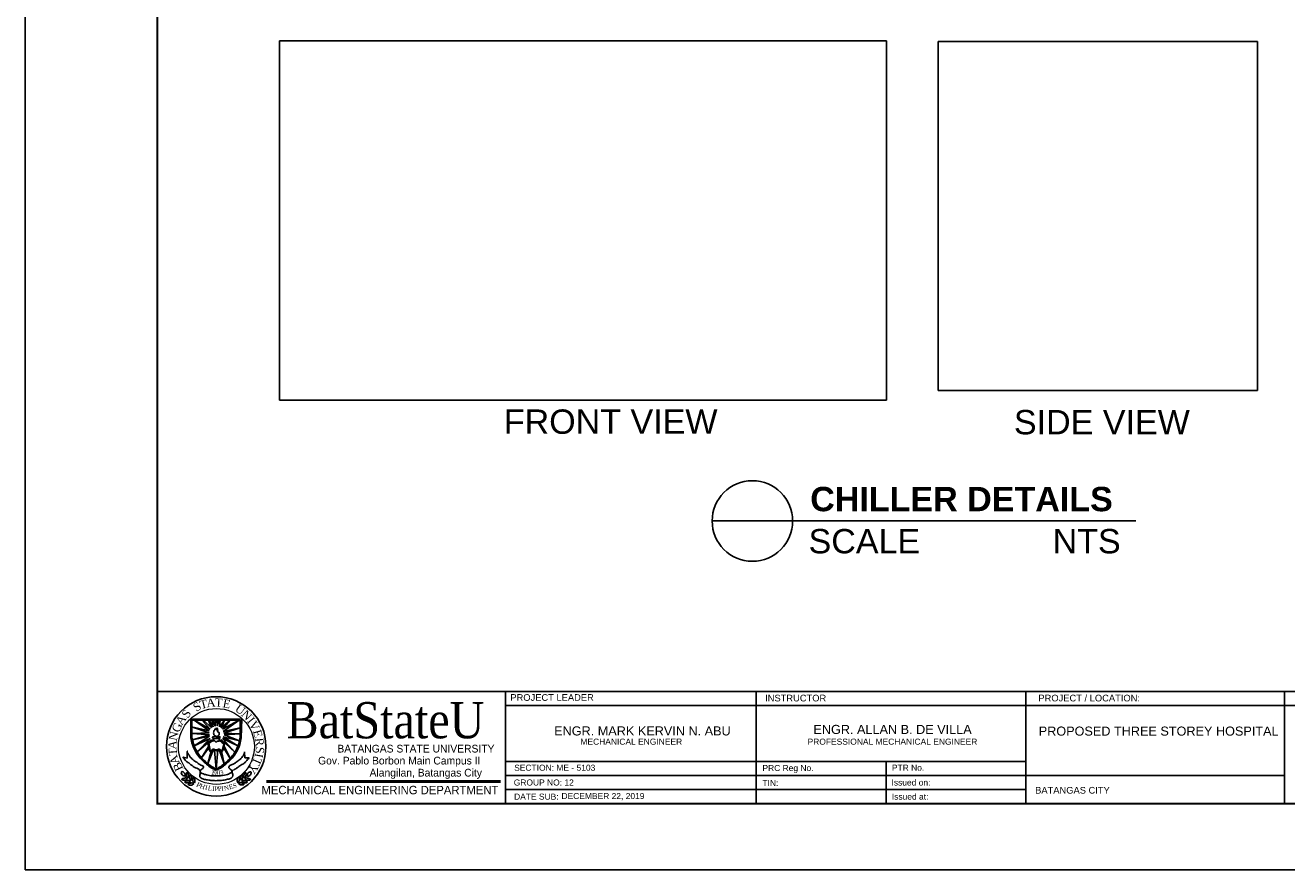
# Model space of a CAD drawing. Header units: inches. Extents: x 24.2 to 42.1, y 6.4 to 19.1.
# Tile 1 of 3: x 24.2 to 34.6, y 6.4 to 13.3. Entities that reach past the tile are written whole.
import ezdxf
from ezdxf.enums import TextEntityAlignment as Align

# ---------------------------------------------------------------- set-up
doc = ezdxf.new("R2010")
doc.units = ezdxf.units.IN
doc.header["$MEASUREMENT"] = 0
doc.layers.add('template', color=7, linetype='Continuous')
doc.styles.add('arial', font='arial.ttf')
doc.styles.add('CGOTHIC', font='GOTHIC.TTF')
doc.styles.add('GARAMOND', font='GARA.TTF')
picture_1 = doc.add_image_def('image1.png', size_in_pixel=(1247, 739))
picture_2 = doc.add_image_def('image3.png', size_in_pixel=(496, 543))

msp = doc.modelspace()

# ---------------------------------------------------------------- linework, layer by layer
for q in [(29.85471887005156, 9.249157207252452), (33.33299701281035, 9.249157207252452)]:
    msp.add_line((30.51526580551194, 9.249157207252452), q)
msp.add_circle((30.18499233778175, 9.249157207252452), 0.3302734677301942)
at = {"layer": 'template'}
for p, q in [((24.21725506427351, 19.07477449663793), (24.21725506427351, 6.385075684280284)), ((25.30184470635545, 7.85037940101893), (41.57068933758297, 7.85037940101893)), ((28.15834359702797, 7.850573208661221), (28.15834359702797, 6.92737050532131)), ((28.15834359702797, 7.85037940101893), (28.15834359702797, 6.92737050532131)), ((30.21502925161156, 7.850573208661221), (30.21502925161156, 6.92737050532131)), ((30.21502925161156, 7.85037940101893), (30.21502925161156, 6.92737050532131)), ((32.43055954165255, 6.92737050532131), (32.43055954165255, 7.85037940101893)), ((34.55337675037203, 7.85037940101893), (34.55337675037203, 6.92737050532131)), ((28.15834359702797, 7.735003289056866), (38.35594805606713, 7.735003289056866)), ((25.57697371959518, 7.623935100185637), (25.99367655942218, 7.623154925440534)), ((25.57697371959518, 7.467719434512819), (25.57697371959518, 7.623935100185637)), ((25.72564905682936, 7.527337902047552), (25.58185728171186, 7.55862112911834)), ((25.58185728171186, 7.55862112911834), (25.72564905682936, 7.508763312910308)), ((25.58580892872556, 7.612568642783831), (25.9819698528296, 7.612568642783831)), ((25.58580892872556, 7.473949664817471), (25.58580892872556, 7.612568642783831)), ((25.735430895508, 7.541024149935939), (25.6023986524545, 7.612568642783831)), ((25.6023986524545, 7.612568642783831), (25.72564905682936, 7.527337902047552)), ((25.68163105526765, 7.612568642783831), (25.67576217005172, 7.606523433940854)), ((25.67576217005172, 7.606523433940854), (25.735430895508, 7.541024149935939)), ((25.74619042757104, 7.550800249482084), (25.68163105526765, 7.612568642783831)), ((25.72662729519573, 7.612568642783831), (25.72173610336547, 7.612568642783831)), ((25.72173610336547, 7.612568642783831), (25.74619042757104, 7.550800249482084)), ((25.76086345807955, 7.557643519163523), (25.72662729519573, 7.612568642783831)), ((25.76086345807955, 7.612568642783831), (25.75050787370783, 7.609342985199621)), ((25.75050787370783, 7.609342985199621), (25.76086345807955, 7.557643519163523)), ((25.7755359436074, 7.565464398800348), (25.76086345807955, 7.612568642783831)), ((25.77944889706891, 7.612568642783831), (25.7755359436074, 7.565464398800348)), ((25.79314314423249, 7.612568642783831), (25.77944889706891, 7.612568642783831)), ((25.81075034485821, 7.612568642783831), (25.79314314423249, 7.566442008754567)), ((25.79314314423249, 7.566442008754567), (25.79314314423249, 7.612568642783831)), ((25.85379010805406, 7.612568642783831), (25.81075034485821, 7.559598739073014)), ((25.81075034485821, 7.559598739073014), (25.81759746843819, 7.612568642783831)), ((25.81759746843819, 7.612568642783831), (25.81075034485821, 7.612568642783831)), ((25.89878634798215, 7.612568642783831), (25.82542283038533, 7.549822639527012)), ((25.82542283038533, 7.549822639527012), (25.85379010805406, 7.612568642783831)), ((25.9731275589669, 7.612568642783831), (25.83618290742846, 7.540046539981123)), ((25.83618290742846, 7.540046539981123), (25.89878634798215, 7.612568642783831)), ((25.84303003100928, 7.521472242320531), (25.9731275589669, 7.612568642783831)), ((25.9819698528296, 7.472774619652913), (25.9819698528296, 7.612568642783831)), ((25.99080506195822, 7.467719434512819), (25.99367655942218, 7.623154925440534)), ((25.72956146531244, 7.493121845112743), (25.59056157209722, 7.450849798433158)), ((25.59056157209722, 7.450849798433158), (25.73053970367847, 7.481390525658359)), ((25.72564905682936, 7.508763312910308), (25.59066088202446, 7.502897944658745)), ((25.59066088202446, 7.502897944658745), (25.72956146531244, 7.493121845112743)), ((25.73053970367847, 7.481390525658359), (25.60397787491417, 7.403654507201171)), ((25.60397787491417, 7.403654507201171), (25.735430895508, 7.463793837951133)), ((25.735430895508, 7.463793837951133), (25.62796408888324, 7.353990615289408)), ((25.75897858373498, 7.465163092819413), (25.75897858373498, 7.446978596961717)), ((25.80933319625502, 7.462991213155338), (25.80933319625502, 7.444813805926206)), ((25.9384789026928, 7.35178386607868), (25.82444459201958, 7.454995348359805)), ((25.96342543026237, 7.402653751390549), (25.83618290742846, 7.463793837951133)), ((25.83618290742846, 7.463793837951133), (25.9384789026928, 7.35178386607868)), ((25.9819698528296, 7.551777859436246), (25.84303003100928, 7.521472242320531)), ((25.84303003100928, 7.475524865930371), (25.96342543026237, 7.402653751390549)), ((25.84303003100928, 7.475524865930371), (25.97593996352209, 7.445128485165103)), ((25.84694298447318, 7.506808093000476), (25.9819698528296, 7.551777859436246)), ((25.9819698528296, 7.500942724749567), (25.84694298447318, 7.506808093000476)), ((25.84889891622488, 7.493121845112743), (25.9819698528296, 7.500942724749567)), ((25.97593996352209, 7.445128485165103), (25.84889891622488, 7.493121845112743)), ((25.54755117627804, 7.302474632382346), (25.54564069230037, 7.352162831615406)), ((25.62796408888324, 7.353990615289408), (25.74521273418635, 7.452062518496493)), ((25.72075786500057, 7.397316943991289), (25.66460232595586, 7.304392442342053)), ((25.66460232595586, 7.304392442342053), (25.72271434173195, 7.382652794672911)), ((25.71461233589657, 7.426467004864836), (25.72855761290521, 7.362401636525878)), ((25.7153703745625, 7.256902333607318), (25.75988521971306, 7.367988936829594)), ((25.74325625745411, 7.358212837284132), (25.7153703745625, 7.256902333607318)), ((25.72542071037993, 7.425103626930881), (25.73587723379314, 7.365536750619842)), ((25.77162299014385, 7.365056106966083), (25.78388939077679, 7.214028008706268)), ((25.78388939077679, 7.214028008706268), (25.79901202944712, 7.366033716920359)), ((25.81172858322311, 7.365056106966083), (25.85116903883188, 7.255908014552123)), ((25.85116903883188, 7.255908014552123), (25.82933578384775, 7.35919044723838)), ((25.8472389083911, 7.419878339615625), (25.83259966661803, 7.364491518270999)), ((25.83835083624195, 7.361356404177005), (25.85543201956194, 7.426948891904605)), ((25.84400826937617, 7.388518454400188), (25.89874024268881, 7.299531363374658)), ((25.89874024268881, 7.299531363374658), (25.84987715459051, 7.401227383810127)), ((26.0176711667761, 7.35258916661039), (26.01970536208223, 7.303805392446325)), ((25.51439979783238, 7.309350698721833), (25.54755117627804, 7.302474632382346)), ((26.01970536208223, 7.303805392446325), (26.05225085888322, 7.304874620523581)), ((28.15834359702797, 7.275306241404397), (32.43055954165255, 7.275306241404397)), ((31.28289317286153, 7.275306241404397), (31.28289317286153, 6.927370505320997)), ((28.15834359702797, 7.159327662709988), (34.55337675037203, 7.159327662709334)), ((28.15834359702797, 7.043349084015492), (30.02117580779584, 7.043349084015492)), ((28.15834359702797, 7.043349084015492), (32.43055954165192, 7.043349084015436)), ((30.21502925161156, 7.043349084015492), (32.07786146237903, 7.043349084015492)), ((24.21725506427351, 6.385075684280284), (42.11298415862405, 6.385075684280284))]:
    msp.add_line(p, q, dxfattribs=at)
at = {"layer": 'template', "linetype": 'Continuous', "ltscale": 0.5}
msp.add_line((30.21502925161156, 7.85037940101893), (30.21502925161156, 6.92737050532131), dxfattribs=at)
at = {"layer": 'template', "linetype": 'Continuous', "lineweight": 50}
msp.add_line((26.19672644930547, 7.109138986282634), (28.11841407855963, 7.109138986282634), dxfattribs=at)
at = {"layer": 'template', "linetype": 'Continuous', "const_width": 0.01538348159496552}
msp.add_lwpolyline([(25.30184470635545, 6.92737050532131), (41.57068933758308, 6.92737050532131), (41.57068933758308, 18.53247967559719), (25.30184470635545, 18.53247967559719)], close=True, dxfattribs=at)
at = {"layer": 'template'}
msp.add_circle((25.78462506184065, 7.39866786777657), 0.4078973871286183, dxfattribs=at)
at = {"layer": 'template', "lineweight": 20}
for centre, radius in [((25.78462506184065, 7.39866786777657), 0.4078973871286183), ((25.7860870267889, 7.397491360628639), 0.3115138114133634)]:
    msp.add_circle(centre, radius, dxfattribs=at)
at = {"layer": 'template'}
for points in [[(25.57697371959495, 7.467719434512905), (25.58965866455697, 7.413586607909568), (25.61606946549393, 7.35297537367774), (25.65226156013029, 7.302140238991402), (25.72464683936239, 7.236640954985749), (25.77355548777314, 7.208290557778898), (25.78333732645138, 7.20535772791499)], [(25.58580892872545, 7.473949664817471), (25.59849387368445, 7.419816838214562), (25.62490467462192, 7.359205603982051), (25.66109676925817, 7.308370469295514), (25.73348204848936, 7.24287118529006), (25.78239069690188, 7.21452078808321), (25.79217253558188, 7.211587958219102)], [(25.9819698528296, 7.473949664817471), (25.96928490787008, 7.419816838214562), (25.94287410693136, 7.359205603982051), (25.90668201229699, 7.308370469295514), (25.83429673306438, 7.24287118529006), (25.78538808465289, 7.21452078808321), (25.77560624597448, 7.211587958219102)], [(25.99080506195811, 7.467719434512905), (25.97812011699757, 7.413586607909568), (25.95170931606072, 7.35297537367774), (25.91551722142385, 7.302140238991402), (25.84313194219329, 7.236640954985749), (25.79422329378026, 7.208290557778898), (25.78444145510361, 7.20535772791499)], [(25.71461233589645, 7.42646700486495), (25.71445245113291, 7.433433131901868), (25.72471403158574, 7.434916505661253), (25.73588813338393, 7.439180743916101), (25.74948155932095, 7.445973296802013), (25.75897858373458, 7.446978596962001), (25.75897858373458, 7.451198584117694)], [(25.72855761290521, 7.362401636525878), (25.73744568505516, 7.356014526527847), (25.74685639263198, 7.358212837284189), (25.75313074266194, 7.364897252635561), (25.75988521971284, 7.367988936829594), (25.7693378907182, 7.367988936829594), (25.77665751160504, 7.366464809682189), (25.7839771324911, 7.362807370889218), (25.79600210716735, 7.365419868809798), (25.8033217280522, 7.367510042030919), (25.81172858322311, 7.365056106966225), (25.82933578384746, 7.359190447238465), (25.83835083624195, 7.361356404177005)], [(25.73587723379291, 7.365536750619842), (25.7458105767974, 7.365536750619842), (25.74737902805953, 7.369716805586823), (25.75417601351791, 7.373374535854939), (25.76567835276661, 7.375987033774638), (25.77665751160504, 7.370761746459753), (25.78345395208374, 7.369716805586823), (25.79234202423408, 7.370239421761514), (25.79913900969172, 7.373374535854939), (25.80907235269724, 7.374419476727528), (25.81534615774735, 7.373896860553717), (25.82109732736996, 7.369716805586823), (25.82423422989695, 7.367104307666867), (25.83259966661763, 7.364491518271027)], [(25.85522031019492, 7.426135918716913), (25.85300097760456, 7.433955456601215), (25.8420212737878, 7.431342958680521), (25.83574746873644, 7.434478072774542), (25.83104211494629, 7.440225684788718), (25.82424567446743, 7.444405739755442), (25.81849450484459, 7.448586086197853), (25.8093331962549, 7.448586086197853)], [(25.52912193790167, 7.152716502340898), (25.50948604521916, 7.159744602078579), (25.50040091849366, 7.173800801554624), (25.49922861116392, 7.187564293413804), (25.50098707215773, 7.189907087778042), (25.51300296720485, 7.188735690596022), (25.52501886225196, 7.177900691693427), (25.52970809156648, 7.167358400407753), (25.53117322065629, 7.15740209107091), (25.53117322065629, 7.152423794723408), (25.53000091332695, 7.152423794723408), (25.5273634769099, 7.155059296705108), (25.52707014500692, 7.155059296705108)], [(25.55309863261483, 7.139235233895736), (25.55806537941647, 7.152262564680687), (25.55682369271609, 7.168391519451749), (25.55371947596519, 7.177696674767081), (25.54689070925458, 7.183900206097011), (25.5437864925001, 7.183279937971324), (25.54130311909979, 7.174595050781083), (25.54068227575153, 7.166530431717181), (25.54192396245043, 7.157225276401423), (25.54192396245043, 7.153503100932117), (25.54564902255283, 7.147299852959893), (25.55309863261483, 7.139855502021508), (25.55434031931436, 7.139855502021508)], [(25.57800939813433, 7.11785822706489), (25.58297614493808, 7.13088555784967), (25.58173445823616, 7.147014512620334), (25.57863024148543, 7.156319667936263), (25.57180147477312, 7.16252319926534), (25.56869725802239, 7.161902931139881), (25.56621388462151, 7.153218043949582), (25.56559304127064, 7.145153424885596), (25.56683472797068, 7.135848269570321), (25.56683472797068, 7.132126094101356), (25.57055978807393, 7.125922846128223), (25.57800939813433, 7.118478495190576), (25.57925108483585, 7.118478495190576)], [(25.96179019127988, 7.101523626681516), (25.95737250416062, 7.114747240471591), (25.95928751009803, 7.130810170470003), (25.96277809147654, 7.139977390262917), (25.96986027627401, 7.145889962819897), (25.97293584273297, 7.145140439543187), (25.97505390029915, 7.136359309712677), (25.97533699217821, 7.128275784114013), (25.97370731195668, 7.119030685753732), (25.97355167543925, 7.115311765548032), (25.9695704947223, 7.109269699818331), (25.961816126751, 7.102143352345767), (25.96057552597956, 7.10219527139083)], [(25.98982988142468, 7.119694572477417), (25.985412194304, 7.132918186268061), (25.98732720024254, 7.14898111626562), (25.99081778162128, 7.158148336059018), (25.99789996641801, 7.164060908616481), (26.00097553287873, 7.163311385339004), (26.00309359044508, 7.154530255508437), (26.00337668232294, 7.146446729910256), (26.00174700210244, 7.137201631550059), (26.00159136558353, 7.133482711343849), (25.99761018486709, 7.127440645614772), (25.98985581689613, 7.120314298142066), (25.98861521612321, 7.120366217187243)], [(26.01561270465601, 7.140011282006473), (26.01119501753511, 7.15323489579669), (26.01311002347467, 7.169297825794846), (26.01660060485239, 7.178465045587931), (26.02368278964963, 7.18437761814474), (26.02675835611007, 7.183628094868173), (26.02887641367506, 7.174846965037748), (26.02915950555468, 7.166763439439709), (26.02752982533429, 7.157518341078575), (26.02737418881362, 7.153799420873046), (26.02339300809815, 7.147757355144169), (26.01563864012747, 7.140631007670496), (26.01439803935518, 7.14068292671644)], [(26.04013212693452, 7.152478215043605), (26.06004471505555, 7.158679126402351), (26.06970963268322, 7.172343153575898), (26.07145641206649, 7.186045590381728), (26.06979744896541, 7.188459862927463), (26.05774308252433, 7.187791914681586), (26.04528464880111, 7.17746881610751), (26.04015871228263, 7.167131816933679), (26.03827855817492, 7.157245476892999), (26.03807039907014, 7.152271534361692), (26.03924168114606, 7.152222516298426), (26.04198701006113, 7.154745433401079), (26.04228008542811, 7.154733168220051)], [(25.54818644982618, 7.132680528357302), (25.53707722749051, 7.124256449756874), (25.52124826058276, 7.120920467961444), (25.51144585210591, 7.12128770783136), (25.50357478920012, 7.126100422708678), (25.50329869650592, 7.129253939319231), (25.51093722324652, 7.134075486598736), (25.51850327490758, 7.136935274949), (25.5277828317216, 7.138355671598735), (25.53135533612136, 7.139400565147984), (25.5383548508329, 7.137566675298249), (25.5475911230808, 7.132506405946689), (25.54793969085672, 7.131314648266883)], [(25.57309721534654, 7.111303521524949), (25.56198799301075, 7.102879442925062), (25.54615902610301, 7.099543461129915), (25.53635661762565, 7.099910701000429), (25.52848555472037, 7.104723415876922), (25.52820946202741, 7.107876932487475), (25.53584798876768, 7.112698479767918), (25.54341404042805, 7.115558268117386), (25.55269359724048, 7.11697866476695), (25.55626610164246, 7.11802355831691), (25.56326561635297, 7.116189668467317), (25.57250188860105, 7.111129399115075), (25.57285045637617, 7.109937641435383)], [(25.60035259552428, 7.091976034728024), (25.58924337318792, 7.083551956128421), (25.57341440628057, 7.080215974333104), (25.56361199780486, 7.080583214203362), (25.55574093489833, 7.085395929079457), (25.55546484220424, 7.08854944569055), (25.56310336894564, 7.093370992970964), (25.57066942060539, 7.096230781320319), (25.57994897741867, 7.097651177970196), (25.5835214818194, 7.098696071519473), (25.59052099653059, 7.096862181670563), (25.5997572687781, 7.091801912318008), (25.60010583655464, 7.09061015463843)], [(25.6052647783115, 7.098530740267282), (25.61023152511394, 7.111558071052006), (25.6089898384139, 7.127687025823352), (25.6058856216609, 7.136992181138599), (25.59905685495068, 7.143195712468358), (25.59595263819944, 7.142575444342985), (25.59346926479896, 7.133890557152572), (25.5928484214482, 7.125825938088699), (25.59409010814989, 7.116520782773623), (25.59409010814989, 7.112798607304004), (25.59781516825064, 7.106595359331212), (25.6052647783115, 7.099151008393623), (25.60650646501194, 7.099151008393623)], [(25.96642400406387, 7.094769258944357), (25.97717127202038, 7.085888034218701), (25.99284690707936, 7.081893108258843), (26.00265609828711, 7.081850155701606), (26.01072151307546, 7.086329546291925), (26.01112922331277, 7.089468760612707), (26.00369898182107, 7.094605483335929), (25.99625912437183, 7.097779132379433), (25.98704707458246, 7.099586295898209), (25.98352138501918, 7.100779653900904), (25.97645131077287, 7.099240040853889), (25.96701152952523, 7.094570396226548), (25.9666134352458, 7.093394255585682)], [(25.99446369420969, 7.112940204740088), (26.00521096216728, 7.104058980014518), (26.02088659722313, 7.100064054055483), (26.03069578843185, 7.100021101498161), (26.038761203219, 7.104500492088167), (26.03916891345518, 7.107639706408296), (26.03173867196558, 7.112776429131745), (26.02429881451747, 7.115950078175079), (26.01508676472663, 7.117757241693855), (26.01156107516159, 7.118950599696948), (26.00449100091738, 7.117410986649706), (25.99505121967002, 7.112741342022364), (25.99465312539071, 7.111565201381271)], [(26.02024651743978, 7.133256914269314), (26.0309937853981, 7.1243756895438), (26.04666942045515, 7.120380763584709), (26.05647861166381, 7.120337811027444), (26.06454402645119, 7.124817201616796), (26.06495173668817, 7.12795641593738), (26.05752149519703, 7.133093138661), (26.05008163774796, 7.136266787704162), (26.04086958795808, 7.138073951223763), (26.03734389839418, 7.139267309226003), (26.03027382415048, 7.137727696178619), (26.02083404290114, 7.133058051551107), (26.02043594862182, 7.131881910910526)]]:
    msp.add_spline(points, degree=3, dxfattribs=at)
for points, end_tangent in [([(25.75648018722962, 7.477717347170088), (25.77229168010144, 7.476851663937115), (25.78875333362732, 7.476202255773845), (25.7998000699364, 7.476418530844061), (25.80954648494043, 7.477501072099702), (25.81496194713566, 7.477067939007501), (25.81517830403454, 7.471872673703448), (25.81517830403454, 7.467543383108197), (25.8132289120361, 7.46364693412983), (25.80868051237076, 7.462997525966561), (25.79958316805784, 7.462131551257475), (25.78377167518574, 7.462131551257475), (25.7649273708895, 7.461698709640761), (25.76016261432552, 7.464512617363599), (25.75474769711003, 7.46797622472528), (25.75626383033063, 7.477933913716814), (25.75626383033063, 7.479016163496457)], (-0.9999999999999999, 0)), ([(25.72542071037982, 7.425103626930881), (25.73901413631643, 7.432418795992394), (25.74842484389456, 7.440778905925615), (25.75783555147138, 7.44339169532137), (25.76724680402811, 7.44443663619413), (25.77665751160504, 7.440778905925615), (25.7803170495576, 7.436076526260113), (25.7839771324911, 7.433463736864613), (25.78920512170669, 7.438166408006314), (25.80123009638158, 7.440778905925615), (25.81273243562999, 7.442869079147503), (25.82528004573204, 7.437121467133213), (25.83364548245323, 7.428761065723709), (25.84410146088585, 7.425103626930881), (25.8472389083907, 7.426671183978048), (25.8472389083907, 7.419878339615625)], (0, -0.9999999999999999))]:
    msp.add_spline(points, degree=3, dxfattribs=dict(at, end_tangent=end_tangent))
at = {"layer": 'template', "start_tangent": (-0.9999999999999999, 0)}
msp.add_spline([(25.78268280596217, 7.481276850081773), (25.77033683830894, 7.487987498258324), (25.76383904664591, 7.498161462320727), (25.76383904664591, 7.509417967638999), (25.76383904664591, 7.518076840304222), (25.76643805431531, 7.522622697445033), (25.76903760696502, 7.531281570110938), (25.77293639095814, 7.530415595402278), (25.7742356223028, 7.539074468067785), (25.7768351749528, 7.545568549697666), (25.78030070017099, 7.540806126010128), (25.78701484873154, 7.534745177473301), (25.79221340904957, 7.534745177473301), (25.79178015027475, 7.541672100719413), (25.78939749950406, 7.547949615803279), (25.78983075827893, 7.550114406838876), (25.79611219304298, 7.54470257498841), (25.79611219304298, 7.539723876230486), (25.79719506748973, 7.534961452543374), (25.79719506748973, 7.529766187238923), (25.7952456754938, 7.521756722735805), (25.80001097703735, 7.51439666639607), (25.80585915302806, 7.514613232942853), (25.80954103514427, 7.505088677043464), (25.80845816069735, 7.49729548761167), (25.80282688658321, 7.486688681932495), (25.79741196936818, 7.482142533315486), (25.79069727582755, 7.48084371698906), (25.78246644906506, 7.48084371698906), (25.78289970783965, 7.48084371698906)], degree=3, dxfattribs=at)
at = {"layer": 'template'}
for points, knots in [([(25.5485802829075, 7.357359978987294), (25.53948747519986, 7.357359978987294), (25.56159957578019, 7.327964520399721), (25.57199667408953, 7.307558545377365), (25.60010235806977, 7.282596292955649), (25.63163462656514, 7.26417732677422), (25.65215249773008, 7.243362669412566), (25.68517337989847, 7.238051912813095), (25.67733440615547, 7.221357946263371), (25.66877118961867, 7.212373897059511), (25.65732692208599, 7.205422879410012), (25.64846301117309, 7.187693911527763), (25.6763354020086, 7.17190967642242), (25.70816556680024, 7.162752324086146), (25.74754625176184, 7.155912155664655), (25.77988007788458, 7.156325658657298), (25.81787863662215, 7.155679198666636), (25.86020757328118, 7.160756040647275), (25.89532809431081, 7.175042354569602), (25.91453481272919, 7.186414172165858), (25.91457868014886, 7.198697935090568), (25.90425005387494, 7.20620758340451), (25.8976441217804, 7.215373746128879), (25.88571876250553, 7.221609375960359), (25.8893542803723, 7.233918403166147), (25.90028451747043, 7.246964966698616), (25.92512285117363, 7.250932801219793), (25.9509728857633, 7.269337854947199), (25.9755277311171, 7.286169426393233), (25.99394418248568, 7.304802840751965), (26.00530646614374, 7.32172408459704), (26.01531148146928, 7.334312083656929), (26.01769029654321, 7.350403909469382), (26.0176711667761, 7.352589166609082)], [0, 0, 0, 0, 0.05015677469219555, 0.09732988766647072, 0.1694151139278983, 0.2384692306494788, 0.2973822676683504, 0.3451903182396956, 0.3616090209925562, 0.3847529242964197, 0.4154017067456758, 0.4352101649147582, 0.4800821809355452, 0.5490858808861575, 0.6375930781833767, 0.6923967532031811, 0.7281811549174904, 0.8475461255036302, 0.9203779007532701, 0.9448798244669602, 0.9592911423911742, 0.9797220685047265, 1.010309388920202, 1.0239692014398, 1.04625377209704, 1.066064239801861, 1.119080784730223, 1.173808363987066, 1.241086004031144, 1.282544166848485, 1.318293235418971, 1.350594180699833, 1.379884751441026, 1.379884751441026, 1.379884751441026, 1.379884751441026]), ([(25.54567018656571, 7.356253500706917), (25.54650132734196, 7.357215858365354), (25.54800613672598, 7.357879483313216), (25.55028019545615, 7.357843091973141), (25.55063485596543, 7.357837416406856)], [3.048467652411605, 3.048467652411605, 3.048467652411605, 3.048467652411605, 3.058869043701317, 3.060790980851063, 3.060790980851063, 3.060790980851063, 3.060790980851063]), ([(26.05225085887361, 7.304874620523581), (26.05296604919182, 7.304898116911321), (26.0573466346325, 7.304072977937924), (26.03253191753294, 7.280805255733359), (26.01736114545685, 7.260820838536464), (25.98627687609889, 7.243599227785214), (25.95762743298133, 7.224312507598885), (25.93666335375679, 7.20742969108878), (25.91402765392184, 7.200030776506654), (25.91864645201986, 7.176507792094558), (25.92425369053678, 7.15776235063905), (25.91099173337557, 7.13485342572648), (25.88365521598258, 7.129682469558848), (25.84801429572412, 7.120439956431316), (25.8041907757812, 7.117094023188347), (25.76132700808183, 7.116035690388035), (25.7232823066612, 7.121863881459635), (25.68972222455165, 7.125439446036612), (25.665483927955, 7.134135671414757), (25.65234036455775, 7.14404835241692), (25.64761115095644, 7.152924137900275), (25.65147700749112, 7.168911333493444), (25.65485038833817, 7.184717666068), (25.64939461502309, 7.211987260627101), (25.61061537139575, 7.219989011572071), (25.58104815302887, 7.24504786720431), (25.55350872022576, 7.266348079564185), (25.52998831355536, 7.282412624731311), (25.52201283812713, 7.298163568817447), (25.50910172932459, 7.310330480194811), (25.51413266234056, 7.309663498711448), (25.51941348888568, 7.308310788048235)], [1.525095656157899, 1.525095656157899, 1.525095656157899, 1.525095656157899, 1.532073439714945, 1.584611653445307, 1.633557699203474, 1.698069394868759, 1.768711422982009, 1.823631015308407, 1.856154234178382, 1.874433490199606, 1.942755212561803, 1.959564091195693, 2.013837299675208, 2.081715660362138, 2.16866491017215, 2.253261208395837, 2.318126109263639, 2.380395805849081, 2.439478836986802, 2.457200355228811, 2.47009170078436, 2.492272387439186, 2.543517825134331, 2.560296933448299, 2.63925905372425, 2.721631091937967, 2.780104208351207, 2.83264790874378, 2.871086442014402, 2.885372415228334, 2.911144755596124, 2.911144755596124, 2.911144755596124, 2.911144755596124]), ([(25.77902369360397, 7.273936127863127), (25.78120042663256, 7.273590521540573), (25.78501500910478, 7.272984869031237), (25.78776808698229, 7.273252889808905), (25.78984395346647, 7.273880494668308)], [0, 0, 0, 0, 0.01145534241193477, 0.02007473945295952, 0.02007473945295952, 0.02007473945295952, 0.02007473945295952]), ([(25.77902369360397, 7.270214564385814), (25.78120042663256, 7.269868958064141), (25.78501500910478, 7.269263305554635), (25.78776808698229, 7.269531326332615), (25.78984395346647, 7.270158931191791)], [0, 0, 0, 0, 0.01145534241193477, 0.02007473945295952, 0.02007473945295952, 0.02007473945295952, 0.02007473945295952]), ([(25.78004020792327, 7.26142045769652), (25.78187057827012, 7.261706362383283), (25.78491922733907, 7.262139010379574), (25.78725500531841, 7.26198492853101), (25.78862723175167, 7.26165057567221)], [0.001785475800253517, 0.001785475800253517, 0.001785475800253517, 0.001785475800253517, 0.01145534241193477, 0.01823655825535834, 0.01823655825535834, 0.01823655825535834, 0.01823655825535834]), ([(25.78033870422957, 7.257745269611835), (25.78206491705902, 7.258011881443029), (25.78488139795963, 7.258397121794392), (25.78708024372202, 7.258274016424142), (25.78826534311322, 7.258013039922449)], [0.002311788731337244, 0.002311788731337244, 0.002311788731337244, 0.002311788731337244, 0.01145534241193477, 0.01762460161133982, 0.01762460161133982, 0.01762460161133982, 0.01762460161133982])]:
    msp.add_open_spline(points, degree=3, knots=knots, dxfattribs=at)

# ---------------------------------------------------------------- texts
at = {"char_height": 0.2, "attachment_point": 1, "style": 'arial'}
for s, width, insert in [('FRONT VIEW', 1.881223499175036, (28.14497046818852, 10.16500078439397)), ('SIDE VIEW', 1.456702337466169, (32.33153837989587, 10.16085296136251)), ('{\\fArial|b1|i0|c0|p34;CHILLER DETAILS}', 2.594544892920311, (30.6598398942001, 9.529353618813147)), ('SCALE              NTS', 2.889607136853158, (30.64620684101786, 9.183506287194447))]:
    msp.add_mtext_dynamic_manual_height_columns(s, width=width, gutter_width=1, heights=[0], dxfattribs=dict(at, insert=insert))
at = {"layer": 'template'}
for s, height, style, width, p in [('BatStateU', 0.2974892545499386, 'GARAMOND', 0.9999999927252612, (27.17372745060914, 7.464685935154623)), ('BATANGAS STATE UNIVERSITY', 0.063322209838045, 'CGOTHIC', 0.999999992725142, (27.42358736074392, 7.348137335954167)), ('Gov. Pablo Borbon Main Campus II', 0.063322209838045, 'CGOTHIC', 0.999999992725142, (27.2867507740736, 7.249873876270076)), ('Alangilan, Batangas City', 0.063322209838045, 'CGOTHIC', 0.999999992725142, (27.50452073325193, 7.150891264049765))]:
    msp.add_text(s, height=height, dxfattribs=dict(at, style=style, width=width)).set_placement(p, align=Align.CENTER)
at = {"layer": 'template', "style": 'arial'}
for s, height, p in [('PROJECT LEADER', 0.05481516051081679, (28.19864824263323, 7.772502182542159)), ('INSTRUCTOR', 0.05480365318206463, (30.28944333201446, 7.767621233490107)), ('PROJECT / LOCATION:', 0.05480365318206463, (32.53238408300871, 7.767621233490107)), ('PROJECT / LOCATION:', 0.05480365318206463, (32.53238408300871, 7.767621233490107)), ('PROJECT / LOCATION:', 0.05480365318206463, (32.53238408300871, 7.767621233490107)), ('ENGR. MARK KERVIN N. ABU', 0.07437126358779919, (28.55815173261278, 7.488248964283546)), ('ENGR. ALLAN B. DE VILLA', 0.07437126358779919, (30.68585737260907, 7.500430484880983)), ('PROPOSED THREE STOREY HOSPITAL', 0.07437126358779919, (32.53507436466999, 7.486728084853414)), ('MECHANICAL ENGINEER', 0.04958084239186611, (28.77384951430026, 7.412385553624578)), ('PROFESSIONAL MECHANICAL ENGINEER', 0.04958084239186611, (30.63800665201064, 7.412385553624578)), ('SECTION: ME - 5103', 0.04958084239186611, (28.23006947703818, 7.198323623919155)), ('PTR No.', 0.04958084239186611, (31.33012533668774, 7.198323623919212)), ('PRC Reg No.', 0.04958084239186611, (30.26759804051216, 7.195927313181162)), ('GROUP NO: 12', 0.04958084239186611, (28.22673860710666, 7.076993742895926)), ('TIN:', 0.04958084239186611, (30.26759804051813, 7.072907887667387)), ('Issued on:', 0.04958084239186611, (31.32679446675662, 7.076993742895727)), ('BATANGAS CITY', 0.05480365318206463, (32.50580160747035, 7.010639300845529)), ('DATE SUB:', 0.04958084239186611, (28.22948750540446, 6.961015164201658)), ('DECEMBER 22, 2019', 0.04958084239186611, (28.61824554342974, 6.965776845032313)), ('Issued at:', 0.04958084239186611, (31.3295816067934, 6.961015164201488))]:
    msp.add_text(s, height=height, dxfattribs=at).set_placement(p)
at = {"layer": 'template', "attachment_point": 1}
for s, insert, char_height, width, rotation in [('{\\fTimes New Roman|b0|i0|c0|p18;T}', (25.64230633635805, 7.769363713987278), 0.06798289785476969, 5.349098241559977, 14.447989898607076), ('{\\fTimes New Roman|b0|i0|c0|p18;A}', (25.70055382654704, 7.786843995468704), 0.06798289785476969, 5.349098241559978, 5.718517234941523), ('{\\fTimes New Roman|b0|i0|c0|p18;T}', (25.77557564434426, 7.79310109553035), 0.06798289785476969, 0.05755701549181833, 356.815033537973), ('{\\fTimes New Roman|b0|i0|c0|p18;E}', (25.84707038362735, 7.78791175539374), 0.06798289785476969, 5.349098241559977, 348.69044875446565), ('{\\fTimes New Roman|b0|i0|c0|p18;S}', (25.49550253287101, 7.662727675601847), 0.06798289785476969, 5.349098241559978, 56.11039181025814), ('{\\fTimes New Roman|b0|i0|c0|p18;S}', (25.58538622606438, 7.737500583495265), 0.06798289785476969, 5.349098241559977, 33.23179436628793), ('{\\fTimes New Roman|b0|i0|c0|p18;U}', (25.97181718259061, 7.750323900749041), 0.06798289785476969, 5.349098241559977, 323.5012554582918), ('{\\fTimes New Roman|b0|i0|c0|p18;N}', (26.03249825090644, 7.703956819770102), 0.06798289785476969, 5.349098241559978, 314.1356361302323), ('{\\fTimes New Roman|b0|i0|c0|p18;G}', (25.41620909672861, 7.534058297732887), 0.06798289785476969, 5.349098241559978, 65.93474426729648), ('{\\fTimes New Roman|b0|i0|c0|p18;A}', (25.44588311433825, 7.603802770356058), 0.06798289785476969, 5.349098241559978, 56.11039181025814), ('{\\fTimes New Roman|b0|i0|c0|p18;I}', (26.08660582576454, 7.64734916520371), 0.06798289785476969, 5.349098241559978, 308.6454006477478), ('{\\fTimes New Roman|b0|i0|c0|p18;V}', (26.11030221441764, 7.616852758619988), 0.06798289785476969, 5.349098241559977, 298.2001729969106), ('{\\fTimes New Roman|b0|i0|c0|p18;N}', (25.39391422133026, 7.455068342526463), 0.06798289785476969, 5.349098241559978, 77.56161187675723), ('{\\fTimes New Roman|b0|i0|c0|p18;E}', (26.15078593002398, 7.542651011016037), 0.06798289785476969, 5.349098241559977, 285.47867801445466), ('{\\fTimes New Roman|b0|i0|c0|p18;R}', (26.17025635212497, 7.47205775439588), 0.06798289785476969, 5.349098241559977, 276.199548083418), ('{\\fTimes New Roman|b0|i0|c0|p18;A}', (25.38837704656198, 7.376748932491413), 0.06798289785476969, 5.349098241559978, 85.53704899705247), ('{\\fTimes New Roman|b0|i0|c0|p18;T}', (25.39752460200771, 7.31889252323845), 0.06798289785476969, 5.349098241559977, 94.266521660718), ('{\\fTimes New Roman|b0|i0|c0|p18;S}', (26.17878288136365, 7.392385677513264), 0.06798289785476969, 5.349098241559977, 266.0585725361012), ('{\\fTimes New Roman|b0|i0|c0|p18;A}', (25.42172525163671, 7.240911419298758), 0.06798289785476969, 5.349098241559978, 110.3667278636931), ('{\\fTimes New Roman|b0|i0|c0|p18;B}', (25.45445648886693, 7.185757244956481), 0.06798289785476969, 5.349098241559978, 115.18408197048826), ('{\\fTimes New Roman|b0|i0|c0|p18;T}', (26.1627949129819, 7.289634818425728), 0.06798289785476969, 5.349098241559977, 245.97798613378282), ('{\\fTimes New Roman|b0|i0|c0|p18;I}', (26.17126439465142, 7.333675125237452), 0.06798289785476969, 5.349098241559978, 259.81080118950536), ('{\\fTimes New Roman|b0|i0|c0|p18;1}', (25.74594516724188, 7.204662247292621), 0.03807042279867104, 5.349098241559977, 350.69674362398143), ('{\\fTimes New Roman|b0|i0|c0|p18;9}', (25.76067115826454, 7.200745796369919), 0.03807042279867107, 5.349098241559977, 359.89651961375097), ('{\\fTimes New Roman|b0|i0|c0|p18;0}', (25.78889421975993, 7.19995753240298), 0.03807042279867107, 5.349098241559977, 359.89651961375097), ('{\\fTimes New Roman|b0|i0|c0|p18;3}', (25.80947614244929, 7.200407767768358), 0.038070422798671, 5.349098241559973, 14.572685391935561), ('{\\fTimes New Roman|b0|i0|c0|p18;Y}', (26.13567070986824, 7.226241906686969), 0.06798289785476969, 5.349098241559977, 237.49397808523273), ('{\\fTimes New Roman|b0|i0|c0|p18;P}', (25.63385954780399, 7.106628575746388), 0.03807042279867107, 5.349098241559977, 333.24497493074), ('{\\fTimes New Roman|b0|i0|c0|p18;P}', (25.63491796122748, 7.106628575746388), 0.03807042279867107, 5.349098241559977, 333.24497493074), ('{\\fTimes New Roman|b0|i0|c0|p18;H}', (25.65769347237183, 7.09316660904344), 0.03807042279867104, 5.349098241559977, 342.3689301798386), ('{\\fTimes New Roman|b0|i0|c0|p18;I}', (25.69647926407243, 7.080579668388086), 0.03807042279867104, 5.349098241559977, 350.74463181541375), ('{\\fTimes New Roman|b0|i0|c0|p18;L}', (25.71995135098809, 7.077091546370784), 0.03807042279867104, 5.349098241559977, 350.69674362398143), ('{\\fTimes New Roman|b0|i0|c0|p18;I}', (25.75168611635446, 7.071132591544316), 0.03807042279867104, 5.349098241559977, 357.8325323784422), ('{\\fTimes New Roman|b0|i0|c0|p18;P}', (25.77080030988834, 7.069373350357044), 0.03807042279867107, 5.349098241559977, 359.89651961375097), ('{\\fTimes New Roman|b0|i0|c0|p18;P}', (25.79482448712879, 7.068134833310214), 0.03807042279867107, 5.349098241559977, 7.516181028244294), ('{\\fTimes New Roman|b0|i0|c0|p18;I}', (25.82393622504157, 7.069508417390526), 0.03807042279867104, 5.349098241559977, 9.039111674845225), ('{\\fTimes New Roman|b0|i0|c0|p18;N}', (25.84356182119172, 7.07123429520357), 0.03807042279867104, 5.349098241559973, 12.924469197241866), ('{\\fTimes New Roman|b0|i0|c0|p18;E}', (25.88371964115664, 7.081367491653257), 0.038070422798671, 5.349098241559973, 14.572685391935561), ('{\\fTimes New Roman|b0|i0|c0|p18;S}', (25.91600349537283, 7.09067293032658), 0.038070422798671, 5.349098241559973, 14.572685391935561)]:
    msp.add_mtext(s, dxfattribs=dict(at, insert=insert, char_height=char_height, width=width, rotation=rotation))
at = {"layer": 'template', "linetype": 'Continuous', "lineweight": 0, "insert": (26.15605200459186, 7.074261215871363), "char_height": 0.0692256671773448, "width": 2.197337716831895, "attachment_point": 1}
msp.add_mtext('{\\fCentury Gothic|b0|i0|c0|p34;\\C7;MECHANICAL ENGINEERING DEPARTMENT}', dxfattribs=at)

# ---------------------------------------------------------------- pictures from other files: only their frames are drawn
image = msp.add_image(picture_1, insert=(26.30335067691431, 10.24044437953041), size_in_units=(4.982877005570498, 2.9529639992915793))
image.dxf.flags = 7
image = msp.add_image(picture_2, insert=(31.71073664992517, 10.31973293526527), size_in_units=(2.619290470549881, 2.867489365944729))
image.dxf.flags = 7

doc.saveas('drawing.dxf')
